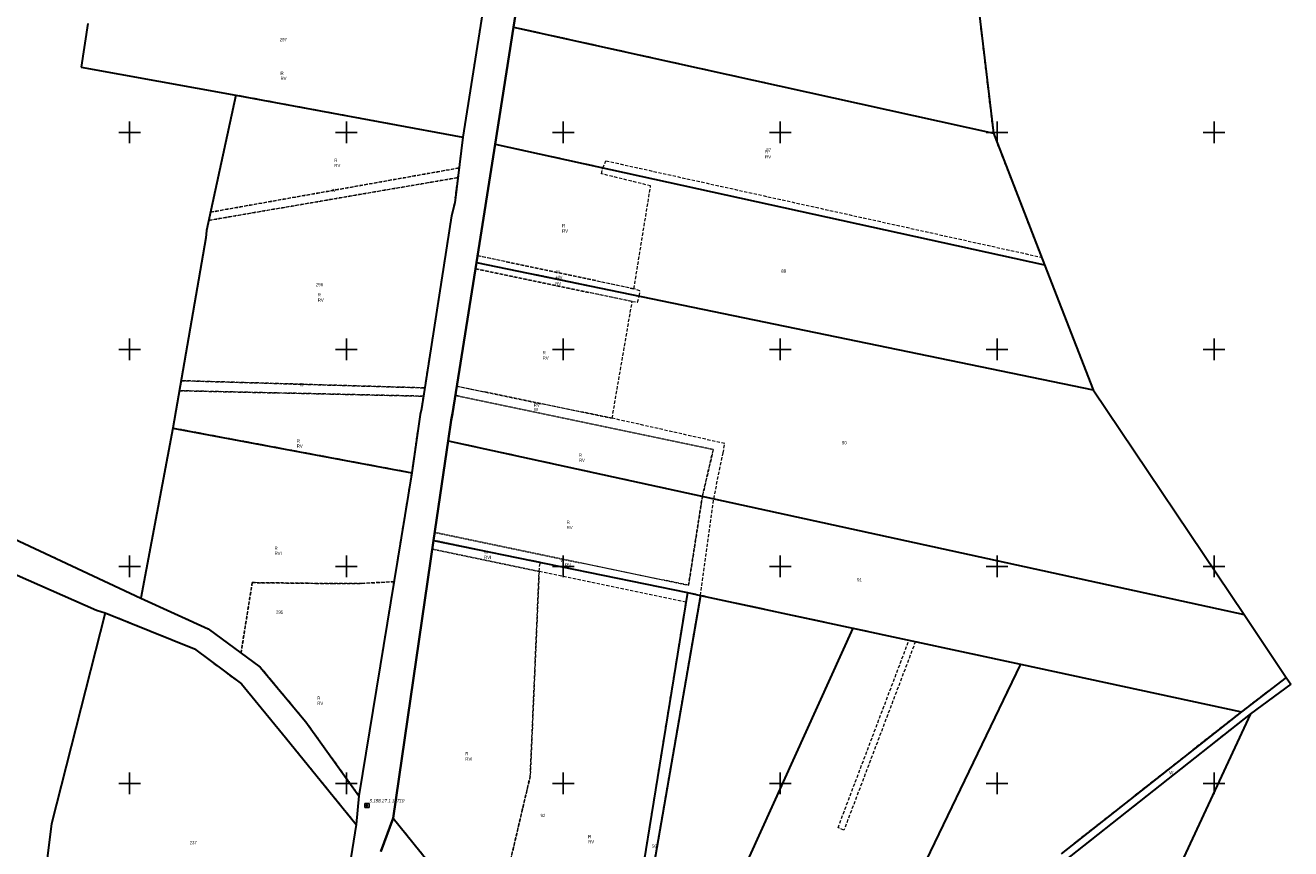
# Model space of a CAD drawing. Header units: metres. Extents: x 5548743 to 5556416, y 5707500 to 5714000.
# Tile 36 of 203: x 5550452 to 5551035, y 5712070 to 5712449. Entities that reach past the tile are written whole.
import ezdxf
from ezdxf.enums import TextEntityAlignment as Align

# ---------------------------------------------------------------- set-up
doc = ezdxf.new("R2010")
doc.units = ezdxf.units.M
doc.header["$MEASUREMENT"] = 0
doc.linetypes.add('1.5_0.75', pattern=[2.25, 1.5, -0.75])
doc.linetypes.add('219-1000', pattern=[0])
doc.layers.get('0').update_dxf_attribs({"color": 2, "linetype": 'CONTINUOUS', "lineweight": 5})
for name, color, linetype in [('209-oznaczenie konturu klasyfikacyjnego', 7, 'CONTINUOUS'), ('210-oznaczenie konturu użytku gruntowego', 7, 'CONTINUOUS'), ('211-numer działki ewidencyjnej', 7, 'CONTINUOUS'), ('216-obręb ewidencyjny', 7, 'CONTINUOUS'), ('217-kontur klasyfikacyjny', 7, 'CONTINUOUS'), ('218-kontur użytku gruntowego', 7, 'CONTINUOUS'), ('219-działka ewidencyjna', 7, 'CONTINUOUS'), ('Szczegółowa osnowa geodezyjna pozioma', 7, 'CONTINUOUS'), ('Szczegółowa osnowa geodezyjna pozioma-Atr103', 7, 'CONTINUOUS'), ('Wstawianie ramki sekcyjnej z opisem', 7, 'CONTINUOUS')]:
    doc.layers.add(name, color=color, linetype=linetype)
doc.styles.get("Standard").update_dxf_attribs({"font": 'Working1250', "width": 0.75})

# ---------------------------------------------------------------- blocks, each defined once
blk = doc.blocks.new('OSSP')
at = {"color": 0}
for p, q in [((-0.939, 0.938), (-0.939, -0.938)), ((-0.939, 0.938), (-0.939, -0.938)), ((0.936, 0.938), (-0.939, 0.938)), ((0.936, 0.938), (-0.939, 0.938)), ((0.45, 0), (-0.45, 0)), ((0.45, 0), (-0.45, 0)), ((0, -0.45), (0, 0.45)), ((0, -0.45), (0, 0.45)), ((0.936, -0.938), (0.936, 0.938)), ((0.936, -0.938), (0.936, 0.938)), ((-0.939, -0.938), (0.936, -0.938)), ((-0.939, -0.938), (0.936, -0.938))]:
    blk.add_line(p, q, dxfattribs=at)
blk = doc.blocks.new('RAMKA1000K')
at = {"color": 0}
for p, q in [((100, 395), (100, 405)), ((200, 395), (200, 405)), ((300, 395), (300, 405)), ((400, 395), (400, 405)), ((500, 395), (500, 405)), ((600, 395), (600, 405)), ((95, 400), (105, 400)), ((195, 400), (205, 400)), ((295, 400), (305, 400)), ((395, 400), (405, 400)), ((495, 400), (505, 400)), ((595, 400), (605, 400)), ((100, 295), (100, 305)), ((200, 295), (200, 305)), ((300, 295), (300, 305)), ((400, 295), (400, 305)), ((500, 295), (500, 305)), ((600, 295), (600, 305)), ((95, 300), (105, 300)), ((195, 300), (205, 300)), ((295, 300), (305, 300)), ((395, 300), (405, 300)), ((495, 300), (505, 300)), ((595, 300), (605, 300)), ((100, 195), (100, 205)), ((200, 195), (200, 205)), ((300, 195), (300, 205)), ((400, 195), (400, 205)), ((500, 195), (500, 205)), ((600, 195), (600, 205)), ((95, 200), (105, 200)), ((195, 200), (205, 200)), ((295, 200), (305, 200)), ((395, 200), (405, 200)), ((495, 200), (505, 200)), ((595, 200), (605, 200)), ((95, 100), (105, 100)), ((100, 95), (100, 105)), ((195, 100), (205, 100)), ((200, 95), (200, 105)), ((295, 100), (305, 100)), ((300, 95), (300, 105)), ((395, 100), (405, 100)), ((400, 95), (400, 105)), ((495, 100), (505, 100)), ((500, 95), (500, 105)), ((595, 100), (605, 100)), ((600, 95), (600, 105))]:
    blk.add_line(p, q, dxfattribs=at)

msp = doc.modelspace()

# ---------------------------------------------------------------- linework, layer by layer
at = {"layer": '216-obręb ewidencyjny', "color": 4, "linetype": 'Continuous', "lineweight": 35, "flags": 128}
for points in [[(5550615.93, 5712068.68), (5550621.5, 5712084.02), (5550640.21, 5712211.99), (5550646.92, 5712257.91), (5550648.31, 5712267.39), (5550648.96, 5712270.41), (5550659.94, 5712340.1), (5550668.54, 5712394.6), (5550677.04, 5712448.58), (5550687.73, 5712516.42), (5550694.77, 5712561.06), (5550699.12, 5712588.68), (5550699.76, 5712592.28), (5550702, 5712604.88), (5550752.53, 5712918.62)], [(5550752.53, 5712918.62), (5550702, 5712604.88), (5550699.76, 5712592.28), (5550699.12, 5712588.68), (5550694.77, 5712561.06), (5550687.73, 5712516.42), (5550677.04, 5712448.58), (5550668.54, 5712394.6), (5550659.94, 5712340.1), (5550648.96, 5712270.41), (5550648.31, 5712267.39), (5550646.92, 5712257.91), (5550640.21, 5712211.99), (5550621.5, 5712084.02), (5550615.93, 5712068.68)]]:
    msp.add_lwpolyline(points, dxfattribs=at)
at = {"layer": '217-kontur klasyfikacyjny', "color": 3, "linetype": '1.5_0.75', "lineweight": 18, "flags": 128}
for points in [[(5550687.73, 5712516.42), (5550677.04, 5712448.58)], [(5550898.28, 5712399.58), (5550889.71, 5712471.88)], [(5550480.72, 5712450.13), (5550477.69, 5712430.1)], [(5550653.74, 5712397.74), (5550662.74, 5712455.16)], [(5550677.04, 5712448.58), (5550668.54, 5712394.6)], [(5550677.04, 5712448.58), (5550898.28, 5712399.58)], [(5550898.28, 5712399.58), (5550677.04, 5712448.58)], [(5550477.69, 5712430.1), (5550548.97, 5712417.24)], [(5550548.97, 5712417.24), (5550537.32, 5712363.24)], [(5550653.74, 5712397.74), (5550548.97, 5712417.24)], [(5550548.97, 5712417.24), (5550653.74, 5712397.74)], [(5550651.94, 5712383.62), (5550653.74, 5712397.74)], [(5550920.47, 5712342.47), (5550898.28, 5712399.58)], [(5550668.54, 5712394.6), (5550660.44, 5712343.24)], [(5550668.54, 5712394.6), (5550718.14, 5712383.72)], [(5550718.14, 5712383.72), (5550668.54, 5712394.6)], [(5550718.14, 5712383.72), (5550719.66, 5712386.91)], [(5550719.66, 5712386.91), (5550920.47, 5712342.47)], [(5550537.32, 5712363.24), (5550651.94, 5712383.62)], [(5550717.55, 5712380.92), (5550718.14, 5712383.72)], [(5550740.26, 5712375.39), (5550717.55, 5712380.92)], [(5550651.38, 5712379.19), (5550536.5, 5712359.45)], [(5550649.91, 5712367.56), (5550651.38, 5712379.19)], [(5550732.54, 5712327.95), (5550740.26, 5712375.39)], [(5550648.48, 5712361.61), (5550649.91, 5712367.56)], [(5550536.5, 5712359.45), (5550535.49, 5712354.75)], [(5550636.1, 5712282.27), (5550648.48, 5712361.61)], [(5550535.16, 5712351.45), (5550523.78, 5712285.59)], [(5550535.49, 5712354.75), (5550535.16, 5712351.45)], [(5550659.94, 5712340.1), (5550659.48, 5712337.17)], [(5550660.44, 5712343.24), (5550659.94, 5712340.1)], [(5550659.94, 5712340.1), (5550735.01, 5712324.58)], [(5550735.01, 5712324.58), (5550659.94, 5712340.1)], [(5550732.54, 5712327.95), (5550660.44, 5712343.24)], [(5550660.44, 5712343.24), (5550732.54, 5712327.95)], [(5550659.48, 5712337.17), (5550650.94, 5712283.01)], [(5550659.48, 5712337.17), (5550731.75, 5712322.11)], [(5550731.75, 5712322.11), (5550659.48, 5712337.17)], [(5550735.34, 5712326.93), (5550732.54, 5712327.95)], [(5550722.5, 5712268.29), (5550731.75, 5712322.11)], [(5550731.75, 5712322.11), (5550734.16, 5712321.79)], [(5550734.16, 5712321.79), (5550735.01, 5712324.58)], [(5550735.01, 5712324.58), (5550735.34, 5712326.93)], [(5550522.99, 5712280.98), (5550520.01, 5712263.78)], [(5550635.5, 5712278.45), (5550522.99, 5712280.98)], [(5550523.78, 5712285.59), (5550636.1, 5712282.27)], [(5550650.94, 5712283.01), (5550650.29, 5712278.83)], [(5550650.94, 5712283.01), (5550722.5, 5712268.29)], [(5550722.5, 5712268.29), (5550650.94, 5712283.01)], [(5550634.6, 5712272.67), (5550635.5, 5712278.45)], [(5550650.29, 5712278.83), (5550648.96, 5712270.41)], [(5550769.14, 5712253.89), (5550650.29, 5712278.83)], [(5550650.29, 5712278.83), (5550769.14, 5712253.89)], [(5550630.14, 5712243.18), (5550633.97, 5712270.04)], [(5550633.97, 5712270.04), (5550634.6, 5712272.67)], [(5550648.96, 5712270.41), (5550648.31, 5712267.39)], [(5550520.01, 5712263.78), (5550505.22, 5712185.35)], [(5550630.14, 5712243.18), (5550520.01, 5712263.78)], [(5550520.01, 5712263.78), (5550630.14, 5712243.18)], [(5550648.31, 5712267.39), (5550646.92, 5712257.91)], [(5550774.41, 5712256.59), (5550722.5, 5712268.29)], [(5550646.92, 5712257.91), (5550640.74, 5712215.62)], [(5550646.92, 5712257.91), (5550764.11, 5712232.31)], [(5550764.11, 5712232.31), (5550646.92, 5712257.91)], [(5550764.11, 5712232.31), (5550769.14, 5712253.89)], [(5550769.14, 5712253.89), (5550764.11, 5712232.31)], [(5550769.32, 5712231.18), (5550773.71, 5712252.28)], [(5550773.71, 5712252.28), (5550774.41, 5712256.59)], [(5550621.92, 5712192.94), (5550630.14, 5712243.18)], [(5550757.73, 5712191.3), (5550764.11, 5712232.31)], [(5550764.11, 5712232.31), (5550757.73, 5712191.3)], [(5550763.22, 5712186.67), (5550769.32, 5712231.18)], [(5550764.11, 5712232.31), (5550769.32, 5712231.18)], [(5550769.32, 5712231.18), (5550764.11, 5712232.31)], [(5550640.21, 5712211.99), (5550639.62, 5712207.96)], [(5550640.74, 5712215.62), (5550640.21, 5712211.99)], [(5550640.21, 5712211.99), (5550689.3, 5712201.9)], [(5550689.3, 5712201.9), (5550640.21, 5712211.99)], [(5550640.74, 5712215.62), (5550757.73, 5712191.3)], [(5550757.73, 5712191.3), (5550640.74, 5712215.62)], [(5550639.62, 5712207.96), (5550621.5, 5712084.02)], [(5550639.62, 5712207.96), (5550688.84, 5712197.67)], [(5550688.84, 5712197.67), (5550639.62, 5712207.96)], [(5550688.84, 5712197.67), (5550689.3, 5712201.9)], [(5550689.3, 5712201.9), (5550757.22, 5712187.95)], [(5550684.73, 5712103.26), (5550688.84, 5712197.67)], [(5550688.84, 5712197.67), (5550684.73, 5712103.26)], [(5550756.49, 5712183.47), (5550688.84, 5712197.67)], [(5550551.4, 5712160.13), (5550556.56, 5712192.54)], [(5550556.56, 5712192.54), (5550551.4, 5712160.13)], [(5550556.56, 5712192.54), (5550593.54, 5712192.09)], [(5550593.54, 5712192.09), (5550556.56, 5712192.54)], [(5550593.54, 5712192.09), (5550607.16, 5712192.18)], [(5550607.16, 5712192.18), (5550593.54, 5712192.09)], [(5550605.78, 5712094.33), (5550621.92, 5712192.94)], [(5550607.16, 5712192.18), (5550621.92, 5712192.94)], [(5550621.92, 5712192.94), (5550607.16, 5712192.18)], [(5550757.22, 5712187.95), (5550756.49, 5712183.47)], [(5550757.22, 5712187.95), (5550763.22, 5712186.67)], [(5550763.22, 5712186.67), (5550757.22, 5712187.95)], [(5550505.22, 5712185.35), (5550536.21, 5712171.29)], [(5550720.57, 5711961.55), (5550756.49, 5712183.47)], [(5550756.49, 5712183.47), (5550720.57, 5711961.55)], [(5550763.22, 5712186.67), (5550723.61, 5711957.8)], [(5550723.61, 5711957.8), (5550763.22, 5712186.67)], [(5550833.52, 5712171.55), (5550763.22, 5712186.67)], [(5550488.77, 5712178.66), (5550464, 5712081.36)], [(5550529.92, 5712162.04), (5550488.77, 5712178.66)], [(5550536.21, 5712171.29), (5550551.4, 5712160.13)], [(5550741.89, 5711969.72), (5550833.52, 5712171.55)], [(5550833.52, 5712171.55), (5550741.89, 5711969.72)], [(5550859.38, 5712165.99), (5550833.52, 5712171.55)], [(5550826.64, 5712079.59), (5550859.38, 5712165.99)], [(5550862.33, 5712165.35), (5550829.39, 5712078.52)], [(5550910.79, 5712154.93), (5550862.33, 5712165.35)], [(5550551.61, 5712145.84), (5550529.92, 5712162.04)], [(5550551.4, 5712160.13), (5550560.27, 5712153.63)], [(5550560.27, 5712153.63), (5550581.33, 5712128.31)], [(5550846.94, 5712022.38), (5550910.79, 5712154.93)], [(5550571.86, 5712121.18), (5550551.61, 5712145.84)], [(5550916.07, 5711915.52), (5551016.88, 5712132.12)], [(5551016.88, 5712132.12), (5550927.42, 5712061.34)], [(5550581.33, 5712128.31), (5550605.78, 5712094.33)], [(5550604.56, 5712081.06), (5550571.86, 5712121.18)], [(5550666.97, 5712027.79), (5550684.73, 5712103.26)], [(5550684.73, 5712103.26), (5550666.97, 5712027.79)], [(5550621.5, 5712084.02), (5550666.97, 5712027.79)], [(5550464, 5712081.36), (5550454.21, 5712003.23)], [(5550586.28, 5711967.76), (5550604.56, 5712081.06)], [(5550829.39, 5712078.52), (5550826.64, 5712079.59)]]:
    msp.add_lwpolyline(points, dxfattribs=at)
at = {"layer": '218-kontur użytku gruntowego', "color": 70, "linetype": '1.5_0.75', "lineweight": 18, "flags": 128}
for points in [[(5550687.73, 5712516.42), (5550677.04, 5712448.58)], [(5550677.04, 5712448.58), (5550687.73, 5712516.42)], [(5550898.28, 5712399.58), (5550889.71, 5712471.88)], [(5550480.72, 5712450.13), (5550477.69, 5712430.1)], [(5550653.74, 5712397.74), (5550662.74, 5712455.16)], [(5550662.74, 5712455.16), (5550653.74, 5712397.74)], [(5550677.04, 5712448.58), (5550668.54, 5712394.6)], [(5550668.54, 5712394.6), (5550677.04, 5712448.58)], [(5550677.04, 5712448.58), (5550898.28, 5712399.58)], [(5550898.28, 5712399.58), (5550677.04, 5712448.58)], [(5550477.69, 5712430.1), (5550548.97, 5712417.24)], [(5550548.97, 5712417.24), (5550537.32, 5712363.24)], [(5550653.74, 5712397.74), (5550548.97, 5712417.24)], [(5550548.97, 5712417.24), (5550653.74, 5712397.74)], [(5550651.94, 5712383.62), (5550653.74, 5712397.74)], [(5550653.74, 5712397.74), (5550651.94, 5712383.62)], [(5550920.47, 5712342.47), (5550898.28, 5712399.58)], [(5550668.54, 5712394.6), (5550660.44, 5712343.24)], [(5550660.44, 5712343.24), (5550668.54, 5712394.6)], [(5550668.54, 5712394.6), (5550718.14, 5712383.72)], [(5550718.14, 5712383.72), (5550668.54, 5712394.6)], [(5550718.14, 5712383.72), (5550719.66, 5712386.91)], [(5550719.66, 5712386.91), (5550920.47, 5712342.47)], [(5550537.32, 5712363.24), (5550651.94, 5712383.62)], [(5550651.94, 5712383.62), (5550537.32, 5712363.24)], [(5550651.38, 5712379.19), (5550651.94, 5712383.62)], [(5550651.94, 5712383.62), (5550651.38, 5712379.19)], [(5550717.55, 5712380.92), (5550718.14, 5712383.72)], [(5550740.26, 5712375.39), (5550717.55, 5712380.92)], [(5550651.38, 5712379.19), (5550536.5, 5712359.45)], [(5550536.5, 5712359.45), (5550651.38, 5712379.19)], [(5550649.91, 5712367.56), (5550651.38, 5712379.19)], [(5550651.38, 5712379.19), (5550649.91, 5712367.56)], [(5550732.54, 5712327.95), (5550740.26, 5712375.39)], [(5550537.32, 5712363.24), (5550536.5, 5712359.45)], [(5550648.48, 5712361.61), (5550649.91, 5712367.56)], [(5550649.91, 5712367.56), (5550648.48, 5712361.61)], [(5550536.5, 5712359.45), (5550535.49, 5712354.75)], [(5550636.1, 5712282.27), (5550648.48, 5712361.61)], [(5550648.48, 5712361.61), (5550636.1, 5712282.27)], [(5550535.16, 5712351.45), (5550523.78, 5712285.59)], [(5550535.49, 5712354.75), (5550535.16, 5712351.45)], [(5550659.94, 5712340.1), (5550659.48, 5712337.17)], [(5550659.48, 5712337.17), (5550659.94, 5712340.1)], [(5550660.44, 5712343.24), (5550659.94, 5712340.1)], [(5550659.94, 5712340.1), (5550660.44, 5712343.24)], [(5550659.94, 5712340.1), (5550735.01, 5712324.58)], [(5550735.01, 5712324.58), (5550659.94, 5712340.1)], [(5550732.54, 5712327.95), (5550660.44, 5712343.24)], [(5550660.44, 5712343.24), (5550732.54, 5712327.95)], [(5550659.48, 5712337.17), (5550650.94, 5712283.01)], [(5550650.94, 5712283.01), (5550659.48, 5712337.17)], [(5550659.48, 5712337.17), (5550731.75, 5712322.11)], [(5550731.75, 5712322.11), (5550659.48, 5712337.17)], [(5550735.34, 5712326.93), (5550732.54, 5712327.95)], [(5550722.5, 5712268.29), (5550731.75, 5712322.11)], [(5550731.75, 5712322.11), (5550734.16, 5712321.79)], [(5550734.16, 5712321.79), (5550735.01, 5712324.58)], [(5550735.01, 5712324.58), (5550735.34, 5712326.93)], [(5550522.99, 5712280.98), (5550520.01, 5712263.78)], [(5550523.78, 5712285.59), (5550522.99, 5712280.98)], [(5550635.5, 5712278.45), (5550522.99, 5712280.98)], [(5550522.99, 5712280.98), (5550635.5, 5712278.45)], [(5550636.1, 5712282.27), (5550523.78, 5712285.59)], [(5550523.78, 5712285.59), (5550636.1, 5712282.27)], [(5550635.5, 5712278.45), (5550636.1, 5712282.27)], [(5550636.1, 5712282.27), (5550635.5, 5712278.45)], [(5550650.94, 5712283.01), (5550650.29, 5712278.83)], [(5550650.29, 5712278.83), (5550650.94, 5712283.01)], [(5550650.94, 5712283.01), (5550722.5, 5712268.29)], [(5550722.5, 5712268.29), (5550650.94, 5712283.01)], [(5550634.6, 5712272.67), (5550635.5, 5712278.45)], [(5550635.5, 5712278.45), (5550634.6, 5712272.67)], [(5550650.29, 5712278.83), (5550648.96, 5712270.41)], [(5550648.96, 5712270.41), (5550650.29, 5712278.83)], [(5550769.14, 5712253.89), (5550650.29, 5712278.83)], [(5550650.29, 5712278.83), (5550769.14, 5712253.89)], [(5550630.14, 5712243.18), (5550633.97, 5712270.04)], [(5550633.97, 5712270.04), (5550630.14, 5712243.18)], [(5550633.97, 5712270.04), (5550634.6, 5712272.67)], [(5550634.6, 5712272.67), (5550633.97, 5712270.04)], [(5550648.96, 5712270.41), (5550648.31, 5712267.39)], [(5550648.31, 5712267.39), (5550648.96, 5712270.41)], [(5550520.01, 5712263.78), (5550505.22, 5712185.35)], [(5550630.14, 5712243.18), (5550520.01, 5712263.78)], [(5550520.01, 5712263.78), (5550630.14, 5712243.18)], [(5550648.31, 5712267.39), (5550646.92, 5712257.91)], [(5550646.92, 5712257.91), (5550648.31, 5712267.39)], [(5550774.41, 5712256.59), (5550722.5, 5712268.29)], [(5550646.92, 5712257.91), (5550640.74, 5712215.62)], [(5550640.74, 5712215.62), (5550646.92, 5712257.91)], [(5550646.92, 5712257.91), (5550764.11, 5712232.31)], [(5550764.11, 5712232.31), (5550646.92, 5712257.91)], [(5550764.11, 5712232.31), (5550769.14, 5712253.89)], [(5550769.14, 5712253.89), (5550764.11, 5712232.31)], [(5550769.32, 5712231.18), (5550773.71, 5712252.28)], [(5550773.71, 5712252.28), (5550774.41, 5712256.59)], [(5550621.92, 5712192.94), (5550630.14, 5712243.18)], [(5550630.14, 5712243.18), (5550621.92, 5712192.94)], [(5550757.73, 5712191.3), (5550764.11, 5712232.31)], [(5550764.11, 5712232.31), (5550757.73, 5712191.3)], [(5550763.22, 5712186.67), (5550769.32, 5712231.18)], [(5550764.11, 5712232.31), (5550769.32, 5712231.18)], [(5550769.32, 5712231.18), (5550764.11, 5712232.31)], [(5550378.76, 5712226.52), (5550484.78, 5712179.9)], [(5550487.06, 5712193.86), (5550441.51, 5712215.22)], [(5550640.21, 5712211.99), (5550639.62, 5712207.96)], [(5550639.62, 5712207.96), (5550640.21, 5712211.99)], [(5550640.74, 5712215.62), (5550640.21, 5712211.99)], [(5550640.21, 5712211.99), (5550640.74, 5712215.62)], [(5550640.21, 5712211.99), (5550689.3, 5712201.9)], [(5550689.3, 5712201.9), (5550640.21, 5712211.99)], [(5550640.74, 5712215.62), (5550757.73, 5712191.3)], [(5550757.73, 5712191.3), (5550640.74, 5712215.62)], [(5550639.62, 5712207.96), (5550621.5, 5712084.02)], [(5550621.5, 5712084.02), (5550639.62, 5712207.96)], [(5550639.62, 5712207.96), (5550688.84, 5712197.67)], [(5550688.84, 5712197.67), (5550639.62, 5712207.96)], [(5550688.84, 5712197.67), (5550689.3, 5712201.9)], [(5550689.3, 5712201.9), (5550757.22, 5712187.95)], [(5550490.72, 5712192.15), (5550487.06, 5712193.86)], [(5550684.73, 5712103.26), (5550688.84, 5712197.67)], [(5550688.84, 5712197.67), (5550684.73, 5712103.26)], [(5550756.49, 5712183.47), (5550688.84, 5712197.67)], [(5550505.22, 5712185.35), (5550490.72, 5712192.15)], [(5550551.4, 5712160.13), (5550556.56, 5712192.54)], [(5550556.56, 5712192.54), (5550551.4, 5712160.13)], [(5550556.56, 5712192.54), (5550593.54, 5712192.09)], [(5550593.54, 5712192.09), (5550556.56, 5712192.54)], [(5550593.54, 5712192.09), (5550607.16, 5712192.18)], [(5550607.16, 5712192.18), (5550593.54, 5712192.09)], [(5550605.78, 5712094.33), (5550621.92, 5712192.94)], [(5550621.92, 5712192.94), (5550605.78, 5712094.33)], [(5550607.16, 5712192.18), (5550621.92, 5712192.94)], [(5550621.92, 5712192.94), (5550607.16, 5712192.18)], [(5550757.22, 5712187.95), (5550756.49, 5712183.47)], [(5550763.22, 5712186.67), (5550757.22, 5712187.95)], [(5550757.22, 5712187.95), (5550763.22, 5712186.67)], [(5550505.22, 5712185.35), (5550536.21, 5712171.29)], [(5550536.21, 5712171.29), (5550505.22, 5712185.35)], [(5550756.49, 5712183.47), (5550720.57, 5711961.55)], [(5550720.57, 5711961.55), (5550756.49, 5712183.47)], [(5550723.61, 5711957.8), (5550763.22, 5712186.67)], [(5550763.22, 5712186.67), (5550723.61, 5711957.8)], [(5550833.52, 5712171.55), (5550763.22, 5712186.67)], [(5550488.77, 5712178.66), (5550464, 5712081.36)], [(5550484.78, 5712179.9), (5550488.77, 5712178.66)], [(5550529.92, 5712162.04), (5550488.77, 5712178.66)], [(5550488.77, 5712178.66), (5550529.92, 5712162.04)], [(5550536.21, 5712171.29), (5550551.4, 5712160.13)], [(5550551.4, 5712160.13), (5550536.21, 5712171.29)], [(5550741.89, 5711969.72), (5550833.52, 5712171.55)], [(5550833.52, 5712171.55), (5550741.89, 5711969.72)], [(5550859.38, 5712165.99), (5550833.52, 5712171.55)], [(5550826.64, 5712079.59), (5550859.38, 5712165.99)], [(5550862.33, 5712165.35), (5550829.39, 5712078.52)], [(5550910.79, 5712154.93), (5550862.33, 5712165.35)], [(5550551.61, 5712145.84), (5550529.92, 5712162.04)], [(5550529.92, 5712162.04), (5550551.61, 5712145.84)], [(5550551.4, 5712160.13), (5550560.27, 5712153.63)], [(5550560.27, 5712153.63), (5550551.4, 5712160.13)], [(5550560.27, 5712153.63), (5550581.33, 5712128.31)], [(5550581.33, 5712128.31), (5550560.27, 5712153.63)], [(5550846.94, 5712022.38), (5550910.79, 5712154.93)], [(5551033.31, 5712148.8), (5551012.61, 5712133.04)], [(5551035.35, 5712145.76), (5551033.31, 5712148.8)], [(5550571.86, 5712121.18), (5550551.61, 5712145.84)], [(5550551.61, 5712145.84), (5550571.86, 5712121.18)], [(5551016.88, 5712132.12), (5551035.35, 5712145.76)], [(5550916.07, 5711915.52), (5551016.88, 5712132.12)], [(5550927.42, 5712061.34), (5551016.88, 5712132.12)], [(5551016.88, 5712132.12), (5550927.42, 5712061.34)], [(5551012.61, 5712133.04), (5550929.58, 5712067.62)], [(5550581.33, 5712128.31), (5550605.78, 5712094.33)], [(5550605.78, 5712094.33), (5550581.33, 5712128.31)], [(5550604.56, 5712081.06), (5550571.86, 5712121.18)], [(5550571.86, 5712121.18), (5550604.56, 5712081.06)], [(5550666.97, 5712027.79), (5550684.73, 5712103.26)], [(5550684.73, 5712103.26), (5550666.97, 5712027.79)], [(5550604.56, 5712081.06), (5550605.78, 5712094.33)], [(5550605.78, 5712094.33), (5550604.56, 5712081.06)], [(5550621.5, 5712084.02), (5550615.93, 5712068.68)], [(5550615.93, 5712068.68), (5550621.5, 5712084.02)], [(5550621.5, 5712084.02), (5550666.97, 5712027.79)], [(5550666.97, 5712027.79), (5550621.5, 5712084.02)], [(5550464, 5712081.36), (5550454.21, 5712003.23)], [(5550586.28, 5711967.76), (5550604.56, 5712081.06)], [(5550604.56, 5712081.06), (5550586.28, 5711967.76)], [(5550829.39, 5712078.52), (5550826.64, 5712079.59)]]:
    msp.add_lwpolyline(points, dxfattribs=at)
at = {"layer": '219-działka ewidencyjna', "color": 94, "linetype": '219-1000', "lineweight": 30, "flags": 128}
for points in [[(5550687.73, 5712516.42), (5550677.04, 5712448.58)], [(5550889.71, 5712471.88), (5550898.28, 5712399.58)], [(5550480.72, 5712450.13), (5550477.69, 5712430.1)], [(5550662.74, 5712455.16), (5550653.74, 5712397.74)], [(5550677.04, 5712448.58), (5550668.54, 5712394.6)], [(5550677.04, 5712448.58), (5550898.28, 5712399.58)], [(5550477.69, 5712430.1), (5550548.97, 5712417.24)], [(5550548.97, 5712417.24), (5550535.49, 5712354.75)], [(5550548.97, 5712417.24), (5550653.74, 5712397.74)], [(5550653.74, 5712397.74), (5550649.91, 5712367.56)], [(5550898.28, 5712399.58), (5550921.8, 5712339.03)], [(5550668.54, 5712394.6), (5550659.94, 5712340.1)], [(5550668.54, 5712394.6), (5550921.8, 5712339.03)], [(5550649.91, 5712367.56), (5550648.48, 5712361.61)], [(5550648.48, 5712361.61), (5550634.6, 5712272.67)], [(5550535.16, 5712351.45), (5550520.01, 5712263.78)], [(5550535.49, 5712354.75), (5550535.16, 5712351.45)], [(5550659.94, 5712340.1), (5550648.96, 5712270.41)], [(5550659.94, 5712340.1), (5550944.23, 5712281.34)], [(5550921.8, 5712339.03), (5550944.23, 5712281.34)], [(5550944.23, 5712281.34), (5551013.83, 5712177.77)], [(5550633.97, 5712270.04), (5550630.14, 5712243.18)], [(5550634.6, 5712272.67), (5550633.97, 5712270.04)], [(5550648.96, 5712270.41), (5550648.31, 5712267.39)], [(5550520.01, 5712263.78), (5550505.22, 5712185.35)], [(5550520.01, 5712263.78), (5550630.14, 5712243.18)], [(5550648.31, 5712267.39), (5550646.92, 5712257.91)], [(5550646.92, 5712257.91), (5550640.21, 5712211.99)], [(5550646.92, 5712257.91), (5551013.83, 5712177.77)], [(5550630.14, 5712243.18), (5550605.78, 5712094.33)], [(5550378.76, 5712226.52), (5550484.78, 5712179.9)], [(5550441.51, 5712215.22), (5550505.22, 5712185.35)], [(5550640.21, 5712211.99), (5550621.5, 5712084.02)], [(5550640.21, 5712211.99), (5550757.22, 5712187.95)], [(5550757.22, 5712187.95), (5550720.57, 5711961.55)], [(5550757.22, 5712187.95), (5550763.22, 5712186.67)], [(5550505.22, 5712185.35), (5550536.21, 5712171.29)], [(5550763.22, 5712186.67), (5550723.61, 5711957.8)], [(5550763.22, 5712186.67), (5550833.52, 5712171.55)], [(5550488.77, 5712178.66), (5550464, 5712081.36)], [(5550484.78, 5712179.9), (5550488.77, 5712178.66)], [(5550488.77, 5712178.66), (5550529.92, 5712162.04)], [(5551013.83, 5712177.77), (5551033.31, 5712148.8)], [(5550536.21, 5712171.29), (5550560.27, 5712153.63)], [(5550833.52, 5712171.55), (5550731.85, 5711947.6)], [(5550833.52, 5712171.55), (5550910.79, 5712154.93)], [(5550529.92, 5712162.04), (5550551.61, 5712145.84)], [(5550560.27, 5712153.63), (5550581.33, 5712128.31)], [(5550910.79, 5712154.93), (5550831.5, 5711990.34)], [(5550910.79, 5712154.93), (5550965.57, 5712143.16)], [(5551033.31, 5712148.8), (5551012.61, 5712133.04)], [(5551033.31, 5712148.8), (5551035.35, 5712145.76)], [(5550551.61, 5712145.84), (5550571.86, 5712121.18)], [(5550965.57, 5712143.16), (5551012.61, 5712133.04)], [(5551035.35, 5712145.76), (5551016.88, 5712132.12)], [(5551016.88, 5712132.12), (5550916.07, 5711915.52)], [(5551016.88, 5712132.12), (5550927.42, 5712061.34)], [(5551012.61, 5712133.04), (5550929.58, 5712067.62)], [(5550581.33, 5712128.31), (5550605.78, 5712094.33)], [(5550571.86, 5712121.18), (5550604.56, 5712081.06)], [(5550605.78, 5712094.33), (5550604.56, 5712081.06)], [(5550621.5, 5712084.02), (5550615.93, 5712068.68)], [(5550621.5, 5712084.02), (5550720.57, 5711961.55)], [(5550464, 5712081.36), (5550454.21, 5712003.23)], [(5550604.56, 5712081.06), (5550586.28, 5711967.76)]]:
    msp.add_lwpolyline(points, dxfattribs=at)

# ---------------------------------------------------------------- block references
at = {"layer": 'Szczegółowa osnowa geodezyjna pozioma', "color": 252, "linetype": 'Continuous', "lineweight": 13}
msp.add_blockref('OSSP', (5550609.469, 5712089.795), dxfattribs=at)
at = {"layer": 'Wstawianie ramki sekcyjnej z opisem', "color": 8, "linetype": 'Continuous', "lineweight": 5}
msp.add_blockref('RAMKA1000K', (5550400, 5712000), dxfattribs=at)
msp.add_blockref('RAMKA1000K', (5550400, 5712000), dxfattribs=at)
msp.add_blockref('RAMKA1000K', (5550400, 5712000), dxfattribs=at)
msp.add_blockref('RAMKA1000K', (5550400, 5712000), dxfattribs=at)

# ---------------------------------------------------------------- texts
at = {"layer": '209-oznaczenie konturu klasyfikacyjnego', "color": 70, "linetype": 'Continuous', "lineweight": 18, "width": 0.79}
for s, p in [('RV', (5550569.61, 5712425.63)), ('RV', (5550793.02, 5712389.5)), ('RV', (5550594.42, 5712385.51)), ('RV', (5550699.45, 5712355.35)), ('ŁIV', (5550696.63, 5712333.99)), ('RV', (5550696.24, 5712331.03)), ('RV', (5550586.79, 5712323.53)), ('RV', (5550690.48, 5712296.82)), ('RV', (5550577.1, 5712256.19)), ('RV', (5550707.18, 5712249.67)), ('RV', (5550701.55, 5712218.69)), ('RVI', (5550566.85, 5712206.76)), ('RVI', (5550663.46, 5712204.91)), ('RV', (5550586.55, 5712137.66)), ('RVI', (5550654.83, 5712112.01)), ('RV', (5550711.46, 5712073.86))]:
    msp.add_text(s, height=1.5, dxfattribs=at).set_placement(p, align=Align.TOP_LEFT)
for p in [(5550686.39, 5712273.66), (5550700.82, 5712199.93)]:
    msp.add_text('RV', height=1.5, dxfattribs=at).set_placement(p)
at = {"layer": '210-oznaczenie konturu użytku gruntowego', "color": 70, "linetype": 'Continuous', "lineweight": 18, "width": 0.79}
for s, p in [('R', (5550569.59, 5712426.53)), ('R', (5550793, 5712390.4)), ('R', (5550594.4, 5712386.41)), ('W', (5550593.2, 5712372.51)), ('R', (5550699.43, 5712356.25)), ('W', (5550696.22, 5712331.93)), ('W', (5550696.61, 5712334.89)), ('R', (5550586.77, 5712324.42)), ('R', (5550690.46, 5712297.72)), ('W', (5550578.51, 5712283)), ('W', (5550686.44, 5712271.56)), ('R', (5550577.08, 5712257.09)), ('R', (5550707.16, 5712250.57)), ('R', (5550701.53, 5712219.59)), ('R', (5550566.83, 5712207.66)), ('W', (5550663.44, 5712205.81)), ('W', (5550698.67, 5712201.98)), ('R', (5550586.53, 5712138.56)), ('R', (5550654.81, 5712112.91)), ('W', (5550979.36, 5712104.18)), ('R', (5550711.44, 5712074.76))]:
    msp.add_text(s, height=1.5, dxfattribs=at).set_placement(p)
at = {"layer": '211-numer działki ewidencyjnej', "color": 94, "linetype": 'Continuous', "lineweight": 30, "width": 0.79}
for s, p in [('297', (5550569.23, 5712442.02)), ('296', (5550585.91, 5712329.13)), ('295', (5550567.51, 5712178.16)), ('237', (5550527.71, 5712071.99))]:
    msp.add_text(s, height=1.5, dxfattribs=at).set_placement(p)
for s, p in [('87', (5550793.58, 5712392.67)), ('88', (5550800.49, 5712336.84)), ('90', (5550828.47, 5712257.75)), ('91', (5550835.43, 5712194.61)), ('92', (5550689.5, 5712085.98)), ('93', (5550740.94, 5712071.89))]:
    msp.add_text(s, height=1.5, dxfattribs=at).set_placement(p, align=Align.TOP_LEFT)
at = {"layer": 'Szczegółowa osnowa geodezyjna pozioma-Atr103', "color": 252, "oblique": 15, "width": 0.9}
msp.add_text('5.158.27.1.10710', height=1.5, dxfattribs=at).set_placement((5550610.469, 5712090.795), align=Align.BOTTOM_LEFT)

doc.saveas('drawing.dxf')
